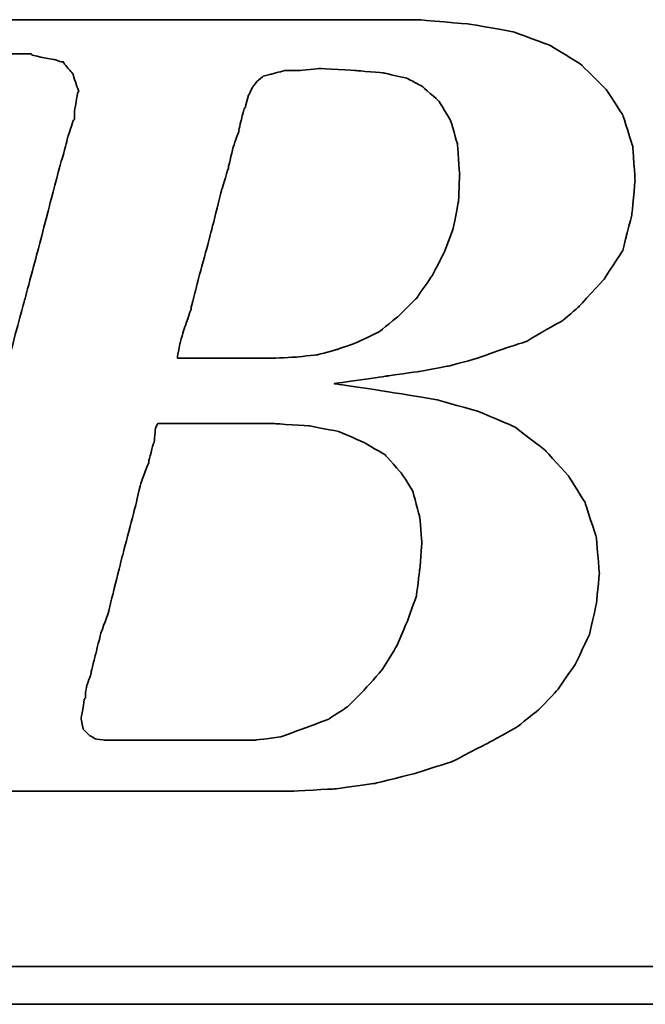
# Model space of a CAD drawing. Header units: millimetres. Extents: x 714 to 1297, y 174 to 394.
# Tile 31 of 51: x 1117.6 to 1121.3, y 225.51 to 231.34. Entities that reach past the tile are written whole.
import ezdxf

# ---------------------------------------------------------------- set-up
doc = ezdxf.new("R2010")
doc.units = ezdxf.units.MM
doc.header["$LTSCALE"] = 10
doc.layers.add('DIM', color=4, linetype='Continuous')
doc.layers.add('layer 1', color=7, linetype='Continuous')

# ---------------------------------------------------------------- blocks, each defined once
blk = doc.blocks.new('TBI MOTION logo(完整正式版)')
at = {"layer": 'layer 1', "color": 22, "lineweight": 35}
for points, knots in [([(-64.65375, -6.86375), (-64.65375, -6.86375), (-64.84375, -7.29625), (-64.84375, -7.29625), (-64.84375, -7.29625), (-64.84375, -7.29625), (-64.86875, -7.34375), (-64.86875, -7.34375), (-64.86875, -7.34375), (-64.86875, -7.34375), (-64.86875, -7.36875), (-64.86875, -7.36875), (-64.86875, -7.36875), (-64.86875, -7.36875), (-65.15375, -7.65375), (-65.15375, -7.65375), (-65.15375, -7.65375), (-65.15375, -7.65375), (-65.17875, -7.65375), (-65.17875, -7.65375), (-65.17875, -7.65375), (-65.17875, -7.65375), (-65.20375, -7.67875), (-65.20375, -7.67875), (-65.20375, -7.67875), (-65.20375, -7.67875), (-65.58875, -7.87125), (-65.58875, -7.87125), (-65.58875, -7.87125), (-65.58875, -7.87125), (-65.63375, -7.87125), (-65.63375, -7.87125), (-65.63375, -7.87125), (-65.63375, -7.87125), (-65.65875, -7.89375), (-65.65875, -7.89375), (-65.65875, -7.89375), (-65.65875, -7.89375), (-66.09375, -7.94375), (-66.09375, -7.94375), (-66.09375, -7.94375), (-66.09375, -7.94375), (-66.11375, -7.94375), (-66.11375, -7.94375), (-66.11375, -7.94375), (-66.11375, -7.94375), (-66.16375, -7.94375), (-66.16375, -7.94375), (-66.16375, -7.94375), (-66.16375, -7.94375), (-66.30875, -7.94375), (-66.30875, -7.94375), (-66.30875, -7.94375), (-66.30875, -7.94375), (-66.69375, -7.94375), (-66.69375, -7.94375), (-66.69375, -7.94375), (-66.69375, -7.94375), (-67.07375, -7.94375), (-67.07375, -7.94375), (-67.07375, -7.94375), (-67.07375, -7.94375), (-67.12375, -7.94375), (-67.12375, -7.94375), (-67.12375, -7.94375), (-67.12375, -7.94375), (-67.12375, -7.96625), (-67.12375, -7.96625), (-67.12375, -7.96625), (-67.12375, -7.96625), (-67.14875, -7.99125), (-67.14875, -7.99125), (-67.14875, -7.99125), (-67.14875, -7.99125), (-67.24375, -8.34875), (-67.24375, -8.34875), (-67.24375, -8.34875), (-67.24375, -8.34875), (-67.31375, -8.68625), (-67.31375, -8.68625), (-67.31375, -8.68625), (-67.31375, -8.68625), (-67.26875, -8.68625), (-67.26875, -8.68625), (-67.26875, -8.68625), (-67.26875, -8.68625), (-67.07375, -8.68625), (-67.07375, -8.68625), (-67.07375, -8.68625), (-67.07375, -8.68625), (-66.54875, -8.68625), (-66.54875, -8.68625), (-66.54875, -8.68625), (-66.54875, -8.68625), (-65.82625, -8.68625), (-65.82625, -8.68625), (-65.82625, -8.68625), (-65.82625, -8.68625), (-65.01375, -8.68625), (-65.01375, -8.68625), (-65.01375, -8.68625), (-65.01375, -8.68625), (-64.05375, -8.68625), (-64.05375, -8.68625), (-64.05375, -8.68625), (-64.05375, -8.68625), (-62.08375, -8.68625), (-62.08375, -8.68625), (-62.08375, -8.68625), (-62.08375, -8.68625), (-60.06875, -8.68625), (-60.06875, -8.68625), (-60.06875, -8.68625), (-60.06875, -8.68625), (-59.10875, -8.68625), (-59.10875, -8.68625), (-59.10875, -8.68625), (-59.10875, -8.68625), (-58.29375, -8.68625), (-58.29375, -8.68625), (-58.29375, -8.68625), (-58.29375, -8.68625), (-57.57375, -8.68625), (-57.57375, -8.68625), (-57.57375, -8.68625), (-57.57375, -8.68625), (-57.04875, -8.68625), (-57.04875, -8.68625), (-57.04875, -8.68625), (-57.04875, -8.68625), (-56.85375, -8.68625), (-56.85375, -8.68625), (-56.85375, -8.68625), (-56.85375, -8.68625), (-56.70875, -8.68625), (-56.70875, -8.68625), (-56.70875, -8.68625), (-56.70875, -8.68625), (-56.61375, -8.68625), (-56.61375, -8.68625), (-56.61375, -8.68625), (-56.61375, -8.68625), (-56.56875, -8.68625), (-56.56875, -8.68625), (-56.56875, -8.68625), (-56.56875, -8.68625), (-55.65375, -8.63875), (-55.65375, -8.63875), (-55.65375, -8.63875), (-55.65375, -8.63875), (-54.76875, -8.51875), (-54.76875, -8.51875), (-54.76875, -8.51875), (-54.76875, -8.51875), (-53.90375, -8.30375), (-53.90375, -8.30375), (-53.90375, -8.30375), (-53.90375, -8.30375), (-53.08875, -8.03875), (-53.08875, -8.03875), (-53.08875, -8.03875), (-53.08875, -8.03875), (-52.34375, -7.65375), (-52.34375, -7.65375), (-52.34375, -7.65375), (-52.34375, -7.65375), (-51.69875, -7.29625), (-51.69875, -7.29625), (-51.69875, -7.29625), (-51.69875, -7.29625), (-51.21875, -6.91125), (-51.21875, -6.91125), (-51.21875, -6.91125), (-51.21875, -6.91125), (-50.83375, -6.50375), (-50.83375, -6.50375), (-50.83375, -6.50375), (-50.83375, -6.50375), (-50.44875, -5.94875), (-50.44875, -5.94875), (-50.44875, -5.94875), (-50.44875, -5.94875), (-50.13875, -5.30375), (-50.13875, -5.30375), (-50.13875, -5.30375), (-50.13875, -5.30375), (-49.99375, -4.65375), (-49.99375, -4.65375), (-49.99375, -4.65375), (-49.99375, -4.65375), (-49.92375, -3.98375), (-49.92375, -3.98375), (-49.92375, -3.98375), (-49.92375, -3.98375), (-49.99375, -3.19374), (-49.99375, -3.19374), (-49.99375, -3.19374), (-49.99375, -3.19374), (-50.23374, -2.44874), (-50.23374, -2.44874), (-50.23374, -2.44874), (-50.23374, -2.44874), (-50.59375, -1.87374), (-50.59375, -1.87374), (-50.59375, -1.87374), (-50.59375, -1.87374), (-51.09875, -1.31874), (-51.09875, -1.31874), (-51.09875, -1.31874), (-51.09875, -1.31874), (-51.74375, -0.81875), (-51.74375, -0.81875), (-51.74375, -0.81875), (-51.74375, -0.81875), (-52.53875, -0.48125), (-52.53875, -0.48125), (-52.53875, -0.48125), (-52.53875, -0.48125), (-53.47375, -0.21875), (-53.47375, -0.21875), (-53.47375, -0.21875), (-53.47375, -0.21875), (-54.52875, -0.04874), (-54.52875, -0.04874), (-54.52875, -0.04874), (-54.52875, -0.04874), (-55.65375, 0.12125), (-55.65375, 0.12125), (-55.65375, 0.12125), (-55.65375, 0.12125), (-54.50375, 0.28624), (-54.50375, 0.28624), (-54.50375, 0.28624), (-54.50375, 0.28624), (-53.83375, 0.38124), (-53.83375, 0.38124), (-53.83375, 0.38124), (-53.83375, 0.38124), (-53.18375, 0.50125), (-53.18375, 0.50125), (-53.18375, 0.50125), (-53.18375, 0.50125), (-52.55875, 0.66874), (-52.55875, 0.66874), (-52.55875, 0.66874), (-52.55875, 0.66874), (-52.03375, 0.86124), (-52.03375, 0.86124), (-52.03375, 0.86124), (-52.03375, 0.86124), (-51.50374, 1.03124), (-51.50374, 1.03124), (-51.50374, 1.03124), (-51.50374, 1.03124), (-51.09875, 1.27125), (-51.09875, 1.27125), (-51.09875, 1.27125), (-51.09875, 1.27125), (-50.71375, 1.48624), (-50.71375, 1.48624), (-50.71375, 1.48624), (-50.71375, 1.48624), (-50.37625, 1.77625), (-50.37625, 1.77625), (-50.37625, 1.77625), (-50.37625, 1.77625), (-49.82375, 2.37625), (-49.82375, 2.37625), (-49.82375, 2.37625), (-49.82375, 2.37625), (-49.41875, 2.99625), (-49.41875, 2.99625), (-49.41875, 2.99625), (-49.41875, 2.99625), (-49.22375, 3.76625), (-49.22375, 3.76625), (-49.22375, 3.76625), (-49.22375, 3.76625), (-49.15375, 4.50874), (-49.15375, 4.50874), (-49.15375, 4.50874), (-49.15375, 4.50874), (-49.20375, 5.25125), (-49.20375, 5.25125), (-49.20375, 5.25125), (-49.20375, 5.25125), (-49.41875, 5.92625), (-49.41875, 5.92625), (-49.41875, 5.92625), (-49.41875, 5.92625), (-49.77875, 6.47625), (-49.77875, 6.47625), (-49.77875, 6.47625), (-49.77875, 6.47625), (-50.33125, 7.02624), (-50.33125, 7.02624), (-50.33125, 7.02624), (-50.33125, 7.02624), (-51.00125, 7.43625), (-51.00125, 7.43625), (-51.00125, 7.43625), (-51.00125, 7.43625), (-51.79375, 7.72625), (-51.79375, 7.72625), (-51.79375, 7.72625), (-51.79375, 7.72625), (-52.72875, 7.89124), (-52.72875, 7.89124), (-52.72875, 7.89124), (-52.72875, 7.89124), (-53.83375, 7.98625), (-53.83375, 7.98625), (-53.83375, 7.98625), (-53.83375, 7.98625), (-53.92875, 7.98625), (-53.92875, 7.98625), (-53.92875, 7.98625), (-53.92875, 7.98625), (-54.26375, 7.98625), (-54.26375, 7.98625), (-54.26375, 7.98625), (-54.26375, 7.98625), (-54.74375, 7.98625), (-54.74375, 7.98625), (-54.74375, 7.98625), (-54.74375, 7.98625), (-55.36875, 7.98625), (-55.36875, 7.98625), (-55.36875, 7.98625), (-55.36875, 7.98625), (-56.13375, 7.98625), (-56.13375, 7.98625), (-56.13375, 7.98625), (-56.13375, 7.98625), (-56.94875, 7.98625), (-56.94875, 7.98625), (-56.94875, 7.98625), (-56.94875, 7.98625), (-58.77625, 7.98625), (-58.77625, 7.98625), (-58.77625, 7.98625), (-58.77625, 7.98625), (-60.59875, 7.98625), (-60.59875, 7.98625), (-60.59875, 7.98625), (-60.59875, 7.98625), (-61.41375, 7.98625), (-61.41375, 7.98625), (-61.41375, 7.98625), (-61.41375, 7.98625), (-62.17875, 7.98625), (-62.17875, 7.98625), (-62.17875, 7.98625), (-62.17875, 7.98625), (-62.80375, 7.98625), (-62.80375, 7.98625), (-62.80375, 7.98625), (-62.80375, 7.98625), (-63.30625, 7.98625), (-63.30625, 7.98625), (-63.30625, 7.98625), (-63.30625, 7.98625), (-63.57375, 7.98625), (-63.57375, 7.98625), (-63.57375, 7.98625), (-63.57375, 7.98625), (-63.57375, 7.96375), (-63.57375, 7.96375), (-63.57375, 7.96375), (-63.57375, 7.96375), (-63.59875, 7.94125), (-63.59875, 7.94125), (-63.59875, 7.94125), (-63.59875, 7.94125), (-63.69375, 7.55625), (-63.69375, 7.55625), (-63.69375, 7.55625), (-63.69375, 7.55625), (-63.76375, 7.24624), (-63.76375, 7.24624), (-63.76375, 7.24624), (-63.76375, 7.24624), (-63.23875, 7.24624), (-63.23875, 7.24624), (-63.23875, 7.24624), (-63.23875, 7.24624), (-62.75875, 7.24624), (-62.75875, 7.24624), (-62.75875, 7.24624), (-62.75875, 7.24624), (-62.61125, 7.24624), (-62.61125, 7.24624), (-62.61125, 7.24624), (-62.61125, 7.24624), (-62.56625, 7.24624), (-62.56625, 7.24624), (-62.56625, 7.24624), (-62.56625, 7.24624), (-62.22875, 7.24624), (-62.22875, 7.24624), (-62.22875, 7.24624), (-62.22875, 7.24624), (-62.20375, 7.24624), (-62.20375, 7.24624), (-62.20375, 7.24624), (-62.20375, 7.24624), (-62.17875, 7.21875), (-62.17875, 7.21875), (-62.17875, 7.21875), (-62.17875, 7.21875), (-61.96375, 7.17125), (-61.96375, 7.17125), (-61.96375, 7.17125), (-61.96375, 7.17125), (-61.72375, 7.12624), (-61.72375, 7.12624), (-61.72375, 7.12624), (-61.72375, 7.12624), (-61.70375, 7.12624), (-61.70375, 7.12624), (-61.70375, 7.12624), (-61.70375, 7.12624), (-61.55875, 7.07624), (-61.55875, 7.07624), (-61.55875, 7.07624), (-61.55875, 7.07624), (-61.50875, 7.07624), (-61.50875, 7.07624), (-61.50875, 7.07624), (-61.50875, 7.07624), (-61.48375, 7.02624), (-61.48375, 7.02624), (-61.48375, 7.02624), (-61.48375, 7.02624), (-61.31875, 6.83375), (-61.31875, 6.83375), (-61.31875, 6.83375), (-61.31875, 6.83375), (-61.29375, 6.81125), (-61.29375, 6.81125), (-61.29375, 6.81125), (-61.29375, 6.81125), (-61.29375, 6.78625), (-61.29375, 6.78625), (-61.29375, 6.78625), (-61.29375, 6.78625), (-61.19875, 6.50124), (-61.19875, 6.50124), (-61.19875, 6.50124), (-61.19875, 6.50124), (-61.17375, 6.45124), (-61.17375, 6.45124), (-61.17375, 6.45124), (-61.17375, 6.45124), (-61.19875, 6.40625), (-61.19875, 6.40625), (-61.19875, 6.40625), (-61.19875, 6.40625), (-61.26875, 5.99624), (-61.26875, 5.99624), (-61.26875, 5.99624), (-61.26875, 5.99624), (-61.26875, 5.85125), (-61.26875, 5.85125), (-61.26875, 5.85125), (-61.26875, 5.85125), (-61.26875, 5.82625), (-61.26875, 5.82625), (-61.26875, 5.82625), (-61.26875, 5.82625), (-61.29375, 5.80625), (-61.29375, 5.80625), (-61.29375, 5.80625), (-61.29375, 5.80625), (-61.34125, 5.66125), (-61.34125, 5.66125), (-61.34125, 5.66125), (-61.34125, 5.66125), (-61.41375, 5.44625), (-61.41375, 5.44625), (-61.41375, 5.44625), (-61.41375, 5.44625), (-61.48375, 5.15625), (-61.48375, 5.15625), (-61.48375, 5.15625), (-61.48375, 5.15625), (-61.58375, 4.82124), (-61.58375, 4.82124), (-61.58375, 4.82124), (-61.58375, 4.82124), (-61.79875, 4.00375), (-61.79875, 4.00375), (-61.79875, 4.00375), (-61.79875, 4.00375), (-62.05875, 2.99625), (-62.05875, 2.99625), (-62.05875, 2.99625), (-62.05875, 2.99625), (-62.34875, 1.91625), (-62.34875, 1.91625), (-62.34875, 1.91625), (-62.34875, 1.91625), (-62.97375, -0.41124), (-62.97375, -0.41124), (-62.97375, -0.41124), (-62.97375, -0.41124), (-63.59875, -2.75875), (-63.59875, -2.75875), (-63.59875, -2.75875), (-63.59875, -2.75875), (-63.88375, -3.86374), (-63.88375, -3.86374), (-63.88375, -3.86374), (-63.88375, -3.86374), (-64.14875, -4.82374), (-64.14875, -4.82374), (-64.14875, -4.82374), (-64.14875, -4.82374), (-64.36375, -5.64125), (-64.36375, -5.64125), (-64.36375, -5.64125), (-64.36375, -5.64125), (-64.43625, -5.97625), (-64.43625, -5.97625), (-64.43625, -5.97625), (-64.43625, -5.97625), (-64.50875, -6.28625), (-64.50875, -6.28625), (-64.50875, -6.28625), (-64.50875, -6.28625), (-64.50875, -6.30875), (-64.50875, -6.30875), (-64.50875, -6.30875), (-64.50875, -6.30875), (-64.57875, -6.50375), (-64.57875, -6.50375), (-64.57875, -6.50375), (-64.57875, -6.50375), (-64.62875, -6.69625), (-64.62875, -6.69625), (-64.62875, -6.69625), (-64.62875, -6.69625), (-64.62875, -6.76875), (-64.62875, -6.76875), (-64.62875, -6.76875), (-64.62875, -6.76875), (-64.62875, -6.81375), (-64.62875, -6.81375), (-64.62875, -6.81375), (-64.62875, -6.81375), (-64.62875, -6.83875), (-64.62875, -6.83875), (-64.62875, -6.83875), (-64.62875, -6.83875), (-64.65375, -6.86375), (-64.65375, -6.86375)], [0, 0, 0, 0, 0.00719424, 0.00719424, 0.00719424, 0.00719425, 0.01438849, 0.01438849, 0.01438849, 0.0143885, 0.02158273, 0.02158273, 0.02158273, 0.02158274, 0.02877698, 0.02877698, 0.02877698, 0.02877699, 0.03597122, 0.03597122, 0.03597122, 0.03597123, 0.04316547, 0.04316547, 0.04316547, 0.04316548, 0.05035971, 0.05035971, 0.05035971, 0.05035972, 0.05755396, 0.05755396, 0.05755396, 0.05755397, 0.0647482, 0.0647482, 0.0647482, 0.06474821, 0.07194245, 0.07194245, 0.07194245, 0.07194246, 0.07913669, 0.07913669, 0.07913669, 0.0791367, 0.08633094, 0.08633094, 0.08633094, 0.08633095, 0.09352518, 0.09352518, 0.09352518, 0.09352519, 0.10071942, 0.10071942, 0.10071942, 0.10071943, 0.10791367, 0.10791367, 0.10791367, 0.10791368, 0.11510791, 0.11510791, 0.11510791, 0.11510792, 0.12230216, 0.12230216, 0.12230216, 0.12230217, 0.1294964, 0.1294964, 0.1294964, 0.12949641, 0.13669065, 0.13669065, 0.13669065, 0.13669066, 0.14388489, 0.14388489, 0.14388489, 0.1438849, 0.15107914, 0.15107914, 0.15107914, 0.15107915, 0.15827338, 0.15827338, 0.15827338, 0.15827339, 0.16546763, 0.16546763, 0.16546763, 0.16546764, 0.17266187, 0.17266187, 0.17266187, 0.17266188, 0.17985612, 0.17985612, 0.17985612, 0.17985613, 0.18705036, 0.18705036, 0.18705036, 0.18705037, 0.1942446, 0.1942446, 0.1942446, 0.19424461, 0.20143885, 0.20143885, 0.20143885, 0.20143886, 0.20863309, 0.20863309, 0.20863309, 0.2086331, 0.21582734, 0.21582734, 0.21582734, 0.21582735, 0.22302158, 0.22302158, 0.22302158, 0.22302159, 0.23021583, 0.23021583, 0.23021583, 0.23021584, 0.23741007, 0.23741007, 0.23741007, 0.23741008, 0.24460432, 0.24460432, 0.24460432, 0.24460433, 0.25179856, 0.25179856, 0.25179856, 0.25179857, 0.25899281, 0.25899281, 0.25899281, 0.25899282, 0.26618705, 0.26618705, 0.26618705, 0.26618706, 0.27338129, 0.27338129, 0.27338129, 0.2733813, 0.28057554, 0.28057554, 0.28057554, 0.28057555, 0.28776978, 0.28776978, 0.28776978, 0.28776979, 0.29496403, 0.29496403, 0.29496403, 0.29496404, 0.30215827, 0.30215827, 0.30215827, 0.30215828, 0.30935252, 0.30935252, 0.30935252, 0.30935253, 0.31654676, 0.31654676, 0.31654676, 0.31654677, 0.32374101, 0.32374101, 0.32374101, 0.32374102, 0.33093525, 0.33093525, 0.33093525, 0.33093526, 0.3381295, 0.3381295, 0.3381295, 0.33812951, 0.34532374, 0.34532374, 0.34532374, 0.34532375, 0.35251799, 0.35251799, 0.35251799, 0.352518, 0.35971223, 0.35971223, 0.35971223, 0.35971224, 0.36690647, 0.36690647, 0.36690647, 0.36690648, 0.37410072, 0.37410072, 0.37410072, 0.37410073, 0.38129496, 0.38129496, 0.38129496, 0.38129497, 0.38848921, 0.38848921, 0.38848921, 0.38848922, 0.39568345, 0.39568345, 0.39568345, 0.39568346, 0.4028777, 0.4028777, 0.4028777, 0.40287771, 0.41007194, 0.41007194, 0.41007194, 0.41007195, 0.41726619, 0.41726619, 0.41726619, 0.4172662, 0.42446043, 0.42446043, 0.42446043, 0.42446044, 0.43165468, 0.43165468, 0.43165468, 0.43165469, 0.43884892, 0.43884892, 0.43884892, 0.43884893, 0.44604317, 0.44604317, 0.44604317, 0.44604318, 0.45323741, 0.45323741, 0.45323741, 0.45323742, 0.46043165, 0.46043165, 0.46043165, 0.46043166, 0.4676259, 0.4676259, 0.4676259, 0.46762591, 0.47482014, 0.47482014, 0.47482014, 0.47482015, 0.48201439, 0.48201439, 0.48201439, 0.4820144, 0.48920863, 0.48920863, 0.48920863, 0.48920864, 0.49640288, 0.49640288, 0.49640288, 0.49640289, 0.50359712, 0.50359712, 0.50359712, 0.50359713, 0.51079137, 0.51079137, 0.51079137, 0.51079138, 0.51798561, 0.51798561, 0.51798561, 0.51798562, 0.52517986, 0.52517986, 0.52517986, 0.52517987, 0.5323741, 0.5323741, 0.5323741, 0.53237411, 0.53956835, 0.53956835, 0.53956835, 0.53956836, 0.54676259, 0.54676259, 0.54676259, 0.5467626, 0.55395683, 0.55395683, 0.55395683, 0.55395684, 0.56115108, 0.56115108, 0.56115108, 0.56115109, 0.56834532, 0.56834532, 0.56834532, 0.56834533, 0.57553957, 0.57553957, 0.57553957, 0.57553958, 0.58273381, 0.58273381, 0.58273381, 0.58273382, 0.58992806, 0.58992806, 0.58992806, 0.58992807, 0.5971223, 0.5971223, 0.5971223, 0.59712231, 0.60431655, 0.60431655, 0.60431655, 0.60431656, 0.61151079, 0.61151079, 0.61151079, 0.6115108, 0.61870504, 0.61870504, 0.61870504, 0.61870505, 0.62589928, 0.62589928, 0.62589928, 0.62589929, 0.63309353, 0.63309353, 0.63309353, 0.63309354, 0.64028777, 0.64028777, 0.64028777, 0.64028778, 0.64748201, 0.64748201, 0.64748201, 0.64748202, 0.65467626, 0.65467626, 0.65467626, 0.65467627, 0.6618705, 0.6618705, 0.6618705, 0.66187051, 0.66906475, 0.66906475, 0.66906475, 0.66906476, 0.67625899, 0.67625899, 0.67625899, 0.676259, 0.68345324, 0.68345324, 0.68345324, 0.68345325, 0.69064748, 0.69064748, 0.69064748, 0.69064749, 0.69784173, 0.69784173, 0.69784173, 0.69784174, 0.70503597, 0.70503597, 0.70503597, 0.70503598, 0.71223022, 0.71223022, 0.71223022, 0.71223023, 0.71942446, 0.71942446, 0.71942446, 0.71942447, 0.72661871, 0.72661871, 0.72661871, 0.72661872, 0.73381295, 0.73381295, 0.73381295, 0.73381296, 0.74100719, 0.74100719, 0.74100719, 0.7410072, 0.74820144, 0.74820144, 0.74820144, 0.74820145, 0.75539568, 0.75539568, 0.75539568, 0.75539569, 0.76258993, 0.76258993, 0.76258993, 0.76258994, 0.76978417, 0.76978417, 0.76978417, 0.76978418, 0.77697842, 0.77697842, 0.77697842, 0.77697843, 0.78417266, 0.78417266, 0.78417266, 0.78417267, 0.79136691, 0.79136691, 0.79136691, 0.79136692, 0.79856115, 0.79856115, 0.79856115, 0.79856116, 0.8057554, 0.8057554, 0.8057554, 0.80575541, 0.81294964, 0.81294964, 0.81294964, 0.81294965, 0.82014388, 0.82014388, 0.82014388, 0.82014389, 0.82733813, 0.82733813, 0.82733813, 0.82733814, 0.83453237, 0.83453237, 0.83453237, 0.83453238, 0.84172662, 0.84172662, 0.84172662, 0.84172663, 0.84892086, 0.84892086, 0.84892086, 0.84892087, 0.85611511, 0.85611511, 0.85611511, 0.85611512, 0.86330935, 0.86330935, 0.86330935, 0.86330936, 0.8705036, 0.8705036, 0.8705036, 0.87050361, 0.87769784, 0.87769784, 0.87769784, 0.87769785, 0.88489209, 0.88489209, 0.88489209, 0.8848921, 0.89208633, 0.89208633, 0.89208633, 0.89208634, 0.89928058, 0.89928058, 0.89928058, 0.89928059, 0.90647482, 0.90647482, 0.90647482, 0.90647483, 0.91366906, 0.91366906, 0.91366906, 0.91366907, 0.92086331, 0.92086331, 0.92086331, 0.92086332, 0.92805755, 0.92805755, 0.92805755, 0.92805756, 0.9352518, 0.9352518, 0.9352518, 0.93525181, 0.94244604, 0.94244604, 0.94244604, 0.94244605, 0.94964029, 0.94964029, 0.94964029, 0.9496403, 0.95683453, 0.95683453, 0.95683453, 0.95683454, 0.96402878, 0.96402878, 0.96402878, 0.96402879, 0.97122302, 0.97122302, 0.97122302, 0.97122303, 0.97841727, 0.97841727, 0.97841727, 0.97841728, 0.98561151, 0.98561151, 0.98561151, 0.98561152, 0.99280576, 0.99280576, 0.99280576, 0.99280577, 1, 1, 1, 1]), ([(-57.50375, 6.35625), (-57.50375, 6.35625), (-57.57375, 6.11625), (-57.57375, 6.11625), (-57.57375, 6.11625), (-57.57375, 6.11625), (-57.57375, 6.09125), (-57.57375, 6.09125), (-57.57375, 6.09125), (-57.57375, 6.09125), (-57.59875, 6.06625), (-57.59875, 6.06625), (-57.59875, 6.06625), (-57.59875, 6.06625), (-57.64875, 5.87625), (-57.64875, 5.87625), (-57.64875, 5.87625), (-57.64875, 5.87625), (-57.71875, 5.58875), (-57.71875, 5.58875), (-57.71875, 5.58875), (-57.71875, 5.58875), (-57.71875, 5.56625), (-57.71875, 5.56625), (-57.71875, 5.56625), (-57.71875, 5.56625), (-57.83875, 5.23125), (-57.83875, 5.23125), (-57.83875, 5.23125), (-57.83875, 5.23125), (-57.93625, 4.82124), (-57.93625, 4.82124), (-57.93625, 4.82124), (-57.93625, 4.82124), (-57.93625, 4.79624), (-57.93625, 4.79624), (-57.93625, 4.79624), (-57.93625, 4.79624), (-58.07875, 4.34125), (-58.07875, 4.34125), (-58.07875, 4.34125), (-58.07875, 4.34125), (-58.34375, 3.28625), (-58.34375, 3.28625), (-58.34375, 3.28625), (-58.34375, 3.28625), (-58.62875, 2.23124), (-58.62875, 2.23124), (-58.62875, 2.23124), (-58.62875, 2.23124), (-58.74875, 1.75125), (-58.74875, 1.75125), (-58.74875, 1.75125), (-58.74875, 1.75125), (-58.74875, 1.72625), (-58.74875, 1.72625), (-58.74875, 1.72625), (-58.74875, 1.72625), (-58.89375, 1.31625), (-58.89375, 1.31625), (-58.89375, 1.31625), (-58.89375, 1.31625), (-58.98875, 0.98124), (-58.98875, 0.98124), (-58.98875, 0.98124), (-58.98875, 0.98124), (-59.03875, 0.71625), (-59.03875, 0.71625), (-59.03875, 0.71625), (-59.03875, 0.71625), (-59.03875, 0.66874), (-59.03875, 0.66874), (-59.03875, 0.66874), (-59.03875, 0.66874), (-58.91875, 0.66874), (-58.91875, 0.66874), (-58.91875, 0.66874), (-58.91875, 0.66874), (-58.53375, 0.66874), (-58.53375, 0.66874), (-58.53375, 0.66874), (-58.53375, 0.66874), (-58.10375, 0.66874), (-58.10375, 0.66874), (-58.10375, 0.66874), (-58.10375, 0.66874), (-57.66875, 0.66874), (-57.66875, 0.66874), (-57.66875, 0.66874), (-57.66875, 0.66874), (-57.33375, 0.66874), (-57.33375, 0.66874), (-57.33375, 0.66874), (-57.33375, 0.66874), (-57.09375, 0.66874), (-57.09375, 0.66874), (-57.09375, 0.66874), (-57.09375, 0.66874), (-56.99875, 0.66874), (-56.99875, 0.66874), (-56.99875, 0.66874), (-56.99875, 0.66874), (-56.49375, 0.69374), (-56.49375, 0.69374), (-56.49375, 0.69374), (-56.49375, 0.69374), (-56.01375, 0.74374), (-56.01375, 0.74374), (-56.01375, 0.74374), (-56.01375, 0.74374), (-55.58375, 0.86124), (-55.58375, 0.86124), (-55.58375, 0.86124), (-55.58375, 0.86124), (-55.17375, 1.00624), (-55.17375, 1.00624), (-55.17375, 1.00624), (-55.17375, 1.00624), (-54.67375, 1.24625), (-54.67375, 1.24625), (-54.67375, 1.24625), (-54.67375, 1.24625), (-54.26375, 1.58124), (-54.26375, 1.58124), (-54.26375, 1.58124), (-54.26375, 1.58124), (-53.87875, 1.96374), (-53.87875, 1.96374), (-53.87875, 1.96374), (-53.87875, 1.96374), (-53.54375, 2.44625), (-53.54375, 2.44625), (-53.54375, 2.44625), (-53.54375, 2.44625), (-53.27875, 2.95125), (-53.27875, 2.95125), (-53.27875, 2.95125), (-53.27875, 2.95125), (-53.08875, 3.45124), (-53.08875, 3.45124), (-53.08875, 3.45124), (-53.08875, 3.45124), (-52.96875, 4.05124), (-52.96875, 4.05124), (-52.96875, 4.05124), (-52.96875, 4.05124), (-52.94375, 4.65125), (-52.94375, 4.65125), (-52.94375, 4.65125), (-52.94375, 4.65125), (-52.99375, 5.30125), (-52.99375, 5.30125), (-52.99375, 5.30125), (-52.99375, 5.30125), (-53.13875, 5.80625), (-53.13875, 5.80625), (-53.13875, 5.80625), (-53.13875, 5.80625), (-53.39875, 6.23625), (-53.39875, 6.23625), (-53.39875, 6.23625), (-53.39875, 6.23625), (-53.75875, 6.54875), (-53.75875, 6.54875), (-53.75875, 6.54875), (-53.75875, 6.54875), (-54.07375, 6.71625), (-54.07375, 6.71625), (-54.07375, 6.71625), (-54.07375, 6.71625), (-54.57375, 6.83375), (-54.57375, 6.83375), (-54.57375, 6.83375), (-54.57375, 6.83375), (-55.17375, 6.88625), (-55.17375, 6.88625), (-55.17375, 6.88625), (-55.17375, 6.88625), (-55.96875, 6.93125), (-55.96875, 6.93125), (-55.96875, 6.93125), (-55.96875, 6.93125), (-56.39875, 6.88625), (-56.39875, 6.88625), (-56.39875, 6.88625), (-56.39875, 6.88625), (-56.42125, 6.88625), (-56.42125, 6.88625), (-56.42125, 6.88625), (-56.42125, 6.88625), (-56.73375, 6.88625), (-56.73375, 6.88625), (-56.73375, 6.88625), (-56.73375, 6.88625), (-56.99875, 6.81125), (-56.99875, 6.81125), (-56.99875, 6.81125), (-56.99875, 6.81125), (-57.02375, 6.81125), (-57.02375, 6.81125), (-57.02375, 6.81125), (-57.02375, 6.81125), (-57.18875, 6.76625), (-57.18875, 6.76625), (-57.18875, 6.76625), (-57.18875, 6.76625), (-57.30875, 6.66625), (-57.30875, 6.66625), (-57.30875, 6.66625), (-57.30875, 6.66625), (-57.40875, 6.54875), (-57.40875, 6.54875), (-57.40875, 6.54875), (-57.40875, 6.54875), (-57.50375, 6.35625), (-57.50375, 6.35625)], [0, 0, 0, 0, 0.01851852, 0.01851852, 0.01851852, 0.01851853, 0.03703704, 0.03703704, 0.03703704, 0.03703705, 0.05555556, 0.05555556, 0.05555556, 0.05555557, 0.07407407, 0.07407407, 0.07407407, 0.07407408, 0.09259259, 0.09259259, 0.09259259, 0.0925926, 0.11111111, 0.11111111, 0.11111111, 0.11111112, 0.12962963, 0.12962963, 0.12962963, 0.12962964, 0.14814815, 0.14814815, 0.14814815, 0.14814816, 0.16666667, 0.16666667, 0.16666667, 0.16666668, 0.18518519, 0.18518519, 0.18518519, 0.1851852, 0.2037037, 0.2037037, 0.2037037, 0.20370371, 0.22222222, 0.22222222, 0.22222222, 0.22222223, 0.24074074, 0.24074074, 0.24074074, 0.24074075, 0.25925926, 0.25925926, 0.25925926, 0.25925927, 0.27777778, 0.27777778, 0.27777778, 0.27777779, 0.2962963, 0.2962963, 0.2962963, 0.29629631, 0.31481481, 0.31481481, 0.31481481, 0.31481482, 0.33333333, 0.33333333, 0.33333333, 0.33333334, 0.35185185, 0.35185185, 0.35185185, 0.35185186, 0.37037037, 0.37037037, 0.37037037, 0.37037038, 0.38888889, 0.38888889, 0.38888889, 0.3888889, 0.40740741, 0.40740741, 0.40740741, 0.40740742, 0.42592593, 0.42592593, 0.42592593, 0.42592594, 0.44444444, 0.44444444, 0.44444444, 0.44444445, 0.46296296, 0.46296296, 0.46296296, 0.46296297, 0.48148148, 0.48148148, 0.48148148, 0.48148149, 0.5, 0.5, 0.5, 0.50000001, 0.51851852, 0.51851852, 0.51851852, 0.51851853, 0.53703704, 0.53703704, 0.53703704, 0.53703705, 0.55555556, 0.55555556, 0.55555556, 0.55555557, 0.57407407, 0.57407407, 0.57407407, 0.57407408, 0.59259259, 0.59259259, 0.59259259, 0.5925926, 0.61111111, 0.61111111, 0.61111111, 0.61111112, 0.62962963, 0.62962963, 0.62962963, 0.62962964, 0.64814815, 0.64814815, 0.64814815, 0.64814816, 0.66666667, 0.66666667, 0.66666667, 0.66666668, 0.68518519, 0.68518519, 0.68518519, 0.6851852, 0.7037037, 0.7037037, 0.7037037, 0.70370371, 0.72222222, 0.72222222, 0.72222222, 0.72222223, 0.74074074, 0.74074074, 0.74074074, 0.74074075, 0.75925926, 0.75925926, 0.75925926, 0.75925927, 0.77777778, 0.77777778, 0.77777778, 0.77777779, 0.7962963, 0.7962963, 0.7962963, 0.79629631, 0.81481481, 0.81481481, 0.81481481, 0.81481482, 0.83333333, 0.83333333, 0.83333333, 0.83333334, 0.85185185, 0.85185185, 0.85185185, 0.85185186, 0.87037037, 0.87037037, 0.87037037, 0.87037038, 0.88888889, 0.88888889, 0.88888889, 0.8888889, 0.90740741, 0.90740741, 0.90740741, 0.90740742, 0.92592593, 0.92592593, 0.92592593, 0.92592594, 0.94444444, 0.94444444, 0.94444444, 0.94444445, 0.96296296, 0.96296296, 0.96296296, 0.96296297, 0.98148148, 0.98148148, 0.98148148, 0.98148149, 1, 1, 1, 1]), ([(-61.03125, -6.57375), (-61.03125, -6.57375), (-61.03125, -6.67125), (-61.03125, -6.67125), (-61.03125, -6.67125), (-61.03125, -6.67125), (-61.05375, -6.69625), (-61.05375, -6.69625), (-61.05375, -6.69625), (-61.05375, -6.69625), (-61.12375, -7.12875), (-61.12375, -7.12875), (-61.12375, -7.12875), (-61.12375, -7.12875), (-61.07875, -7.34375), (-61.07875, -7.34375), (-61.07875, -7.34375), (-61.07875, -7.34375), (-60.93375, -7.48875), (-60.93375, -7.48875), (-60.93375, -7.48875), (-60.93375, -7.48875), (-60.81375, -7.55625), (-60.81375, -7.55625), (-60.81375, -7.55625), (-60.81375, -7.55625), (-60.62375, -7.58375), (-60.62375, -7.58375), (-60.62375, -7.58375), (-60.62375, -7.58375), (-60.30875, -7.58375), (-60.30875, -7.58375), (-60.30875, -7.58375), (-60.30875, -7.58375), (-59.97375, -7.58375), (-59.97375, -7.58375), (-59.97375, -7.58375), (-59.97375, -7.58375), (-59.87875, -7.58375), (-59.87875, -7.58375), (-59.87875, -7.58375), (-59.87875, -7.58375), (-59.63625, -7.58375), (-59.63625, -7.58375), (-59.63625, -7.58375), (-59.63625, -7.58375), (-58.96875, -7.58375), (-58.96875, -7.58375), (-58.96875, -7.58375), (-58.96875, -7.58375), (-58.29375, -7.58375), (-58.29375, -7.58375), (-58.29375, -7.58375), (-58.29375, -7.58375), (-58.05375, -7.58375), (-58.05375, -7.58375), (-58.05375, -7.58375), (-58.05375, -7.58375), (-57.98375, -7.58375), (-57.98375, -7.58375), (-57.98375, -7.58375), (-57.98375, -7.58375), (-57.35875, -7.58375), (-57.35875, -7.58375), (-57.35875, -7.58375), (-57.35875, -7.58375), (-56.78375, -7.50875), (-56.78375, -7.50875), (-56.78375, -7.50875), (-56.78375, -7.50875), (-56.27875, -7.31875), (-56.27875, -7.31875), (-56.27875, -7.31875), (-56.27875, -7.31875), (-55.77375, -7.12875), (-55.77375, -7.12875), (-55.77375, -7.12875), (-55.77375, -7.12875), (-55.36875, -6.86375), (-55.36875, -6.86375), (-55.36875, -6.86375), (-55.36875, -6.86375), (-55.00875, -6.50375), (-55.00875, -6.50375), (-55.00875, -6.50375), (-55.00875, -6.50375), (-54.62375, -6.06875), (-54.62375, -6.06875), (-54.62375, -6.06875), (-54.62375, -6.06875), (-54.31375, -5.56875), (-54.31375, -5.56875), (-54.31375, -5.56875), (-54.31375, -5.56875), (-54.07375, -5.01625), (-54.07375, -5.01625), (-54.07375, -5.01625), (-54.07375, -5.01625), (-53.87875, -4.46374), (-53.87875, -4.46374), (-53.87875, -4.46374), (-53.87875, -4.46374), (-53.80875, -3.91375), (-53.80875, -3.91375), (-53.80875, -3.91375), (-53.80875, -3.91375), (-53.75875, -3.31375), (-53.75875, -3.31375), (-53.75875, -3.31375), (-53.75875, -3.31375), (-53.80875, -2.75875), (-53.80875, -2.75875), (-53.80875, -2.75875), (-53.80875, -2.75875), (-53.95375, -2.20875), (-53.95375, -2.20875), (-53.95375, -2.20875), (-53.95375, -2.20875), (-54.19375, -1.82625), (-54.19375, -1.82625), (-54.19375, -1.82625), (-54.19375, -1.82625), (-54.55375, -1.41875), (-54.55375, -1.41875), (-54.55375, -1.41875), (-54.55375, -1.41875), (-55.00875, -1.15125), (-55.00875, -1.15125), (-55.00875, -1.15125), (-55.00875, -1.15125), (-55.56125, -0.91375), (-55.56125, -0.91375), (-55.56125, -0.91375), (-55.56125, -0.91375), (-56.18125, -0.79375), (-56.18125, -0.79375), (-56.18125, -0.79375), (-56.18125, -0.79375), (-56.94875, -0.74374), (-56.94875, -0.74374), (-56.94875, -0.74374), (-56.94875, -0.74374), (-56.99875, -0.74374), (-56.99875, -0.74374), (-56.99875, -0.74374), (-56.99875, -0.74374), (-57.09375, -0.74374), (-57.09375, -0.74374), (-57.09375, -0.74374), (-57.09375, -0.74374), (-57.38375, -0.74374), (-57.38375, -0.74374), (-57.38375, -0.74374), (-57.38375, -0.74374), (-57.76875, -0.74374), (-57.76875, -0.74374), (-57.76875, -0.74374), (-57.76875, -0.74374), (-58.24625, -0.74374), (-58.24625, -0.74374), (-58.24625, -0.74374), (-58.24625, -0.74374), (-58.72875, -0.74374), (-58.72875, -0.74374), (-58.72875, -0.74374), (-58.72875, -0.74374), (-59.20875, -0.74374), (-59.20875, -0.74374), (-59.20875, -0.74374), (-59.20875, -0.74374), (-59.46875, -0.74374), (-59.46875, -0.74374), (-59.46875, -0.74374), (-59.46875, -0.74374), (-59.51625, -0.83875), (-59.51625, -0.83875), (-59.51625, -0.83875), (-59.51625, -0.83875), (-59.54375, -1.15125), (-59.54375, -1.15125), (-59.54375, -1.15125), (-59.54375, -1.15125), (-59.56375, -1.17874), (-59.56375, -1.17874), (-59.56375, -1.17874), (-59.56375, -1.17874), (-59.66375, -1.55875), (-59.66375, -1.55875), (-59.66375, -1.55875), (-59.66375, -1.55875), (-59.66375, -1.58375), (-59.66375, -1.58375), (-59.66375, -1.58375), (-59.66375, -1.58375), (-59.82875, -2.01874), (-59.82875, -2.01874), (-59.82875, -2.01874), (-59.82875, -2.01874), (-59.94875, -2.52125), (-59.94875, -2.52125), (-59.94875, -2.52125), (-59.94875, -2.52125), (-60.23875, -3.62375), (-60.23875, -3.62375), (-60.23875, -3.62375), (-60.23875, -3.62375), (-60.52375, -4.77624), (-60.52375, -4.77624), (-60.52375, -4.77624), (-60.52375, -4.77624), (-60.52375, -4.79874), (-60.52375, -4.79874), (-60.52375, -4.79874), (-60.52375, -4.79874), (-60.69125, -5.25375), (-60.69125, -5.25375), (-60.69125, -5.25375), (-60.69125, -5.25375), (-60.81375, -5.73625), (-60.81375, -5.73625), (-60.81375, -5.73625), (-60.81375, -5.73625), (-60.90875, -6.11875), (-60.90875, -6.11875), (-60.90875, -6.11875), (-60.90875, -6.11875), (-60.90875, -6.14375), (-60.90875, -6.14375), (-60.90875, -6.14375), (-60.90875, -6.14375), (-61.00375, -6.40875), (-61.00375, -6.40875), (-61.00375, -6.40875), (-61.00375, -6.40875), (-61.03125, -6.57375), (-61.03125, -6.57375)], [0, 0, 0, 0, 0.01694915, 0.01694915, 0.01694915, 0.01694916, 0.03389831, 0.03389831, 0.03389831, 0.03389832, 0.05084746, 0.05084746, 0.05084746, 0.05084747, 0.06779661, 0.06779661, 0.06779661, 0.06779662, 0.08474576, 0.08474576, 0.08474576, 0.08474577, 0.10169492, 0.10169492, 0.10169492, 0.10169493, 0.11864407, 0.11864407, 0.11864407, 0.11864408, 0.13559322, 0.13559322, 0.13559322, 0.13559323, 0.15254237, 0.15254237, 0.15254237, 0.15254238, 0.16949153, 0.16949153, 0.16949153, 0.16949154, 0.18644068, 0.18644068, 0.18644068, 0.18644069, 0.20338983, 0.20338983, 0.20338983, 0.20338984, 0.22033898, 0.22033898, 0.22033898, 0.22033899, 0.23728814, 0.23728814, 0.23728814, 0.23728815, 0.25423729, 0.25423729, 0.25423729, 0.2542373, 0.27118644, 0.27118644, 0.27118644, 0.27118645, 0.28813559, 0.28813559, 0.28813559, 0.2881356, 0.30508475, 0.30508475, 0.30508475, 0.30508476, 0.3220339, 0.3220339, 0.3220339, 0.32203391, 0.33898305, 0.33898305, 0.33898305, 0.33898306, 0.3559322, 0.3559322, 0.3559322, 0.35593221, 0.37288136, 0.37288136, 0.37288136, 0.37288137, 0.38983051, 0.38983051, 0.38983051, 0.38983052, 0.40677966, 0.40677966, 0.40677966, 0.40677967, 0.42372881, 0.42372881, 0.42372881, 0.42372882, 0.44067797, 0.44067797, 0.44067797, 0.44067798, 0.45762712, 0.45762712, 0.45762712, 0.45762713, 0.47457627, 0.47457627, 0.47457627, 0.47457628, 0.49152542, 0.49152542, 0.49152542, 0.49152543, 0.50847458, 0.50847458, 0.50847458, 0.50847459, 0.52542373, 0.52542373, 0.52542373, 0.52542374, 0.54237288, 0.54237288, 0.54237288, 0.54237289, 0.55932203, 0.55932203, 0.55932203, 0.55932204, 0.57627119, 0.57627119, 0.57627119, 0.5762712, 0.59322034, 0.59322034, 0.59322034, 0.59322035, 0.61016949, 0.61016949, 0.61016949, 0.6101695, 0.62711864, 0.62711864, 0.62711864, 0.62711865, 0.6440678, 0.6440678, 0.6440678, 0.64406781, 0.66101695, 0.66101695, 0.66101695, 0.66101696, 0.6779661, 0.6779661, 0.6779661, 0.67796611, 0.69491525, 0.69491525, 0.69491525, 0.69491526, 0.71186441, 0.71186441, 0.71186441, 0.71186442, 0.72881356, 0.72881356, 0.72881356, 0.72881357, 0.74576271, 0.74576271, 0.74576271, 0.74576272, 0.76271186, 0.76271186, 0.76271186, 0.76271187, 0.77966102, 0.77966102, 0.77966102, 0.77966103, 0.79661017, 0.79661017, 0.79661017, 0.79661018, 0.81355932, 0.81355932, 0.81355932, 0.81355933, 0.83050847, 0.83050847, 0.83050847, 0.83050848, 0.84745763, 0.84745763, 0.84745763, 0.84745764, 0.86440678, 0.86440678, 0.86440678, 0.86440679, 0.88135593, 0.88135593, 0.88135593, 0.88135594, 0.89830508, 0.89830508, 0.89830508, 0.89830509, 0.91525424, 0.91525424, 0.91525424, 0.91525425, 0.93220339, 0.93220339, 0.93220339, 0.9322034, 0.94915254, 0.94915254, 0.94915254, 0.94915255, 0.96610169, 0.96610169, 0.96610169, 0.9661017, 0.98305085, 0.98305085, 0.98305085, 0.98305086, 1, 1, 1, 1]), ([(75.90875, -9.47875), (75.90875, -9.47875), (75.90875, -12.28625), (75.90875, -12.28625), (75.90875, -12.28625), (75.90875, -12.28625), (75.90875, -12.47875), (75.90875, -12.47875), (75.90875, -12.47875), (75.90875, -12.47875), (75.71625, -12.47875), (75.71625, -12.47875), (75.71625, -12.47875), (75.71625, -12.47875), (-88.32875, -12.47875), (-88.32875, -12.47875), (-88.32875, -12.47875), (-88.32875, -12.47875), (-88.32875, -13.29375), (-88.32875, -13.29375), (-88.32875, -13.29375), (-88.32875, -13.29375), (82.89125, -13.29375), (82.89125, -13.29375), (82.89125, -13.29375), (82.89125, -13.29375), (75.90875, -9.47875), (75.90875, -9.47875)], [0, 0, 0, 0, 0.14285714, 0.14285714, 0.14285714, 0.14285715, 0.28571429, 0.28571429, 0.28571429, 0.2857143, 0.42857143, 0.42857143, 0.42857143, 0.42857144, 0.57142857, 0.57142857, 0.57142857, 0.57142858, 0.71428571, 0.71428571, 0.71428571, 0.71428572, 0.85714286, 0.85714286, 0.85714286, 0.85714287, 1, 1, 1, 1])]:
    blk.add_open_spline(points, degree=3, knots=knots, dxfattribs=at)

msp = doc.modelspace()

# ---------------------------------------------------------------- block references
at = {"layer": 'DIM', "color": 7, "xscale": 0.2736514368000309, "yscale": 0.2736514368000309, "zscale": 0.2736514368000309}
msp.add_blockref('TBI MOTION logo(完整正式版)', (1134.6891, 229.1508), dxfattribs=at)

doc.saveas('drawing.dxf')
